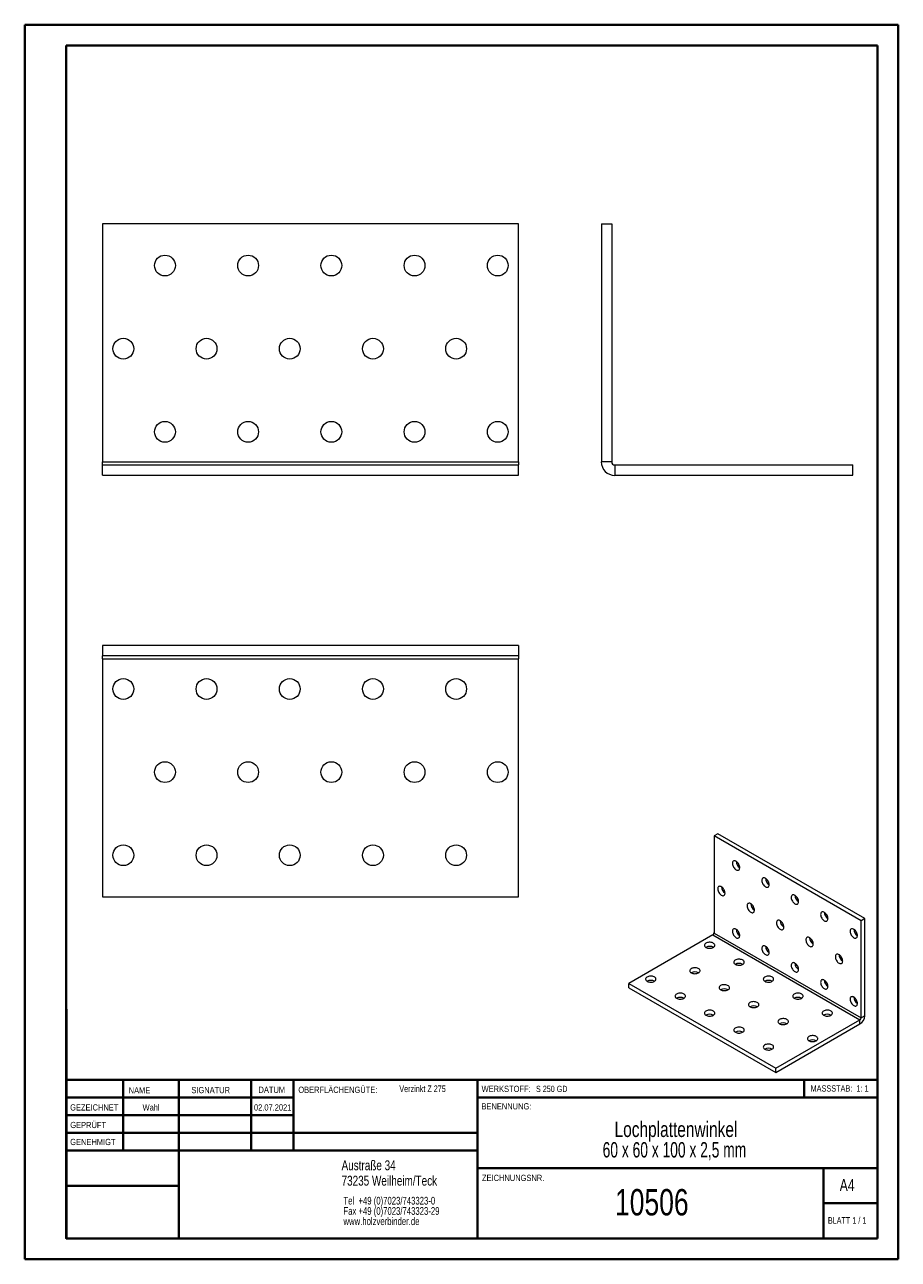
# Model space of a CAD drawing. Header units: millimetres. Extents: x 0 to 210, y 0 to 297.
import ezdxf

# ---------------------------------------------------------------- set-up
doc = ezdxf.new("R2010")
doc.units = ezdxf.units.MM
doc.styles.add('SLDTEXTSTYLE0', font='TXT', dxfattribs={"width": 0.75})
doc.styles.add('SLDTEXTSTYLE1', font='TXT', dxfattribs={"width": 0.681818})
doc.styles.add('SLDTEXTSTYLE2', font='TXT', dxfattribs={"width": 0.7})
doc.styles.add('SLDTEXTSTYLE3', font='TXT', dxfattribs={"width": 0.6875})
doc.styles.add('SLDTEXTSTYLE4', font='TXT', dxfattribs={"width": 0.670455})

# ---------------------------------------------------------------- blocks, each defined once
blk = doc.blocks.new('SW_NOTE_0')
at = {"color": 0, "linetype": 'Continuous', "lineweight": 0, "char_height": 1.8521, "attachment_point": 1, "style": 'SLDTEXTSTYLE0'}
for s, insert in [('Tel  +49 (0)7023/743323-0', (0, 2.39)), ('Fax +49 (0)7023/743323-29', (0, -0.08)), ('www.holzverbinder.de', (0, -2.55))]:
    blk.add_mtext(s, dxfattribs=dict(at, insert=insert))
blk = doc.blocks.new('SW_NOTE_1')
at = {"color": 0, "linetype": 'Continuous', "lineweight": 0, "char_height": 3.7042, "attachment_point": 2}
for s, insert, style in [('Lochplattenwinkel', (21.65, 4.77), 'SLDTEXTSTYLE0'), ('60 x 60 x 100 x 2,5 mm', (21.28, -0.16), 'SLDTEXTSTYLE4')]:
    blk.add_mtext(s, dxfattribs=dict(at, insert=insert, style=style))

msp = doc.modelspace()

# ---------------------------------------------------------------- linework, layer by layer
at = {"color": 7, "linetype": 'Continuous', "lineweight": 40}
for p, q in [((0.08, 0.21), (0.08, 297.21)), ((0.08, 297.21), (210.08, 297.21)), ((210.08, 0.21), (210.08, 297.21)), ((210.08, 292.21), (210.08, 297.21)), ((10.08, 292.21), (205.08, 292.21)), ((10.08, 5.21), (10.08, 292.21)), ((205.08, 5.21), (205.08, 292.21)), ((10.11, 60.37), (10.11, 5.12)), ((205.08, 43.37), (10.11, 43.37)), ((23.71, 43.37), (23.71, 26.37)), ((37.1, 43.37), (37.1, 5.12)), ((54.51, 43.37), (54.51, 26.37)), ((64.71, 26.37), (64.71, 43.37)), ((108.91, 43.37), (108.91, 5.12)), ((187.47, 39.12), (187.47, 43.37)), ((64.71, 39.1), (10.11, 39.1)), ((205.08, 39.12), (108.91, 39.12)), ((64.71, 34.87), (10.11, 34.87)), ((108.91, 30.62), (10.11, 30.62)), ((108.91, 26.37), (10.11, 26.37)), ((108.91, 22.12), (205.08, 22.12)), ((192.08, 5.21), (192.08, 22.21)), ((37.1, 17.87), (10.11, 17.87)), ((10.11, 13.71), (10.08, 13.71)), ((205.08, 13.71), (192.08, 13.71)), ((10.11, 9.46), (10.08, 9.46)), ((10.08, 5.21), (205.08, 5.21)), ((205.08, 5.21), (180.99, 5.21)), ((0.08, 0.21), (210.08, 0.21))]:
    msp.add_line(p, q, dxfattribs=at)
at = {"color": 7, "linetype": 'Continuous', "lineweight": 15}
for p, q in [((118.79, 249.27), (18.79, 249.27)), ((18.79, 249.27), (18.79, 192.04)), ((118.79, 192.04), (118.79, 249.27)), ((138.7, 249.27), (138.7, 192.04)), ((138.7, 249.27), (141.2, 249.27)), ((141.2, 249.27), (141.2, 192.04)), ((18.79, 191.31), (18.79, 192.04)), ((18.79, 192.04), (118.79, 192.04)), ((18.79, 188.81), (18.79, 191.31)), ((18.79, 191.31), (118.79, 191.31)), ((118.79, 192.04), (118.79, 191.31)), ((118.79, 188.81), (118.79, 191.31)), ((141.2, 192.04), (138.7, 192.04)), ((141.93, 191.31), (141.93, 188.81)), ((141.93, 191.31), (199.16, 191.31)), ((199.16, 188.81), (199.16, 191.31)), ((18.79, 188.81), (118.79, 188.81)), ((141.93, 188.81), (199.16, 188.81)), ((18.79, 147.87), (18.79, 145.37)), ((118.79, 147.87), (18.79, 147.87)), ((118.79, 147.87), (118.79, 145.37)), ((118.79, 145.37), (18.79, 145.37)), ((18.79, 144.63), (18.79, 145.37)), ((18.79, 144.63), (118.79, 144.63)), ((18.79, 144.63), (18.79, 87.41)), ((118.79, 145.37), (118.79, 144.63)), ((118.79, 87.41), (118.79, 144.63)), ((166.66, 102.58), (165.78, 102.07)), ((201.13, 81.66), (165.78, 102.07)), ((165.78, 102.07), (165.78, 78.71)), ((202.02, 82.17), (166.66, 102.58)), ((18.79, 87.41), (118.79, 87.41)), ((202.02, 82.17), (201.13, 81.66)), ((201.13, 58.3), (201.13, 81.66)), ((202.02, 58.81), (202.02, 82.17)), ((165.52, 78.26), (145.28, 66.58)), ((165.52, 78.26), (200.87, 57.85)), ((165.78, 78.71), (201.13, 58.3)), ((145.28, 66.58), (180.64, 46.17)), ((145.28, 65.56), (145.28, 66.58)), ((145.28, 65.56), (180.64, 45.15)), ((180.64, 46.17), (200.87, 57.85)), ((180.64, 45.15), (200.87, 56.83)), ((200.87, 56.83), (200.87, 57.85)), ((202.02, 58.81), (201.13, 58.3)), ((180.64, 45.15), (180.64, 46.17))]:
    msp.add_line(p, q, dxfattribs=at)
at = {"color": 7, "linetype": 'Continuous', "lineweight": 0}
for p, q in [((64.71, 39.12), (10.11, 39.12)), ((23.71, 5.21), (23.71, 5.12)), ((54.51, 5.21), (54.51, 5.12))]:
    msp.add_line(p, q, dxfattribs=at)
at = {"color": 7, "linetype": 'Continuous', "lineweight": 15, "flags": 128}
for points in [[(171.08, 93.91), (171.25, 93.83), (171.41, 93.79), (171.56, 93.8), (171.69, 93.84), (171.8, 93.92), (171.88, 94.04), (171.94, 94.19), (171.96, 94.37), (171.95, 94.57), (171.91, 94.78), (171.85, 95), (171.75, 95.21), (171.63, 95.42), (171.48, 95.6), (171.33, 95.77), (171.16, 95.9), (171, 95.99), (170.83, 96.05), (170.67, 96.07), (170.53, 96.05), (170.41, 95.98), (170.31, 95.88), (170.24, 95.75), (170.2, 95.58), (170.2, 95.39), (170.22, 95.19), (170.28, 94.97), (170.36, 94.75), (170.47, 94.54), (170.6, 94.35), (170.75, 94.17), (170.91, 94.02), (171.08, 93.91)], [(167.54, 87.79), (167.71, 87.71), (167.87, 87.67), (168.02, 87.67), (168.15, 87.72), (168.26, 87.8), (168.35, 87.92), (168.4, 88.07), (168.43, 88.25), (168.42, 88.45), (168.38, 88.66), (168.31, 88.87), (168.21, 89.09), (168.09, 89.29), (167.95, 89.48), (167.79, 89.64), (167.63, 89.77), (167.46, 89.87), (167.3, 89.93), (167.14, 89.95), (167, 89.92), (166.88, 89.86), (166.78, 89.76), (166.71, 89.62), (166.67, 89.46), (166.66, 89.27), (166.69, 89.06), (166.74, 88.85), (166.82, 88.63), (166.93, 88.42), (167.07, 88.22), (167.22, 88.05), (167.38, 87.9), (167.54, 87.79)], [(178.15, 89.83), (178.32, 89.75), (178.48, 89.71), (178.63, 89.71), (178.76, 89.76), (178.87, 89.84), (178.95, 89.96), (179.01, 90.11), (179.03, 90.29), (179.03, 90.49), (178.99, 90.7), (178.92, 90.92), (178.82, 91.13), (178.7, 91.34), (178.56, 91.52), (178.4, 91.68), (178.23, 91.82), (178.07, 91.91), (177.9, 91.97), (177.75, 91.99), (177.6, 91.97), (177.48, 91.9), (177.39, 91.8), (177.32, 91.66), (177.28, 91.5), (177.27, 91.31), (177.29, 91.1), (177.35, 90.89), (177.43, 90.67), (177.54, 90.46), (177.67, 90.27), (177.82, 90.09), (177.98, 89.94), (178.15, 89.83)], [(185.22, 85.75), (185.39, 85.67), (185.55, 85.63), (185.7, 85.63), (185.83, 85.68), (185.94, 85.76), (186.03, 85.88), (186.08, 86.03), (186.1, 86.21), (186.1, 86.41), (186.06, 86.62), (185.99, 86.83), (185.89, 87.05), (185.77, 87.25), (185.63, 87.44), (185.47, 87.6), (185.31, 87.73), (185.14, 87.83), (184.97, 87.89), (184.82, 87.91), (184.68, 87.88), (184.55, 87.82), (184.46, 87.72), (184.39, 87.58), (184.35, 87.42), (184.34, 87.23), (184.36, 87.02), (184.42, 86.81), (184.5, 86.59), (184.61, 86.38), (184.74, 86.18), (184.89, 86.01), (185.05, 85.86), (185.22, 85.75)], [(174.62, 83.7), (174.78, 83.63), (174.94, 83.59), (175.09, 83.59), (175.23, 83.63), (175.34, 83.72), (175.42, 83.84), (175.47, 83.99), (175.5, 84.17), (175.49, 84.36), (175.45, 84.58), (175.38, 84.79), (175.28, 85.01), (175.16, 85.21), (175.02, 85.4), (174.86, 85.56), (174.7, 85.69), (174.53, 85.79), (174.37, 85.85), (174.21, 85.86), (174.07, 85.84), (173.95, 85.78), (173.85, 85.68), (173.78, 85.54), (173.74, 85.37), (173.73, 85.19), (173.76, 84.98), (173.81, 84.76), (173.9, 84.55), (174.01, 84.34), (174.14, 84.14), (174.29, 83.97), (174.45, 83.82), (174.62, 83.7)], [(192.29, 81.66), (192.46, 81.59), (192.62, 81.55), (192.77, 81.55), (192.9, 81.59), (193.01, 81.68), (193.1, 81.8), (193.15, 81.95), (193.18, 82.13), (193.17, 82.32), (193.13, 82.54), (193.06, 82.75), (192.96, 82.97), (192.84, 83.17), (192.7, 83.36), (192.54, 83.52), (192.38, 83.65), (192.21, 83.75), (192.04, 83.81), (191.89, 83.83), (191.75, 83.8), (191.62, 83.74), (191.53, 83.64), (191.46, 83.5), (191.42, 83.33), (191.41, 83.15), (191.43, 82.94), (191.49, 82.72), (191.57, 82.51), (191.68, 82.3), (191.81, 82.1), (191.96, 81.93), (192.13, 81.78), (192.29, 81.66)], [(181.69, 79.62), (181.85, 79.54), (182.01, 79.5), (182.16, 79.51), (182.3, 79.55), (182.41, 79.63), (182.49, 79.75), (182.55, 79.91), (182.57, 80.08), (182.56, 80.28), (182.52, 80.49), (182.45, 80.71), (182.35, 80.92), (182.23, 81.13), (182.09, 81.32), (181.94, 81.48), (181.77, 81.61), (181.6, 81.71), (181.44, 81.76), (181.28, 81.78), (181.14, 81.76), (181.02, 81.7), (180.92, 81.59), (180.85, 81.46), (180.81, 81.29), (180.8, 81.1), (180.83, 80.9), (180.88, 80.68), (180.97, 80.47), (181.08, 80.26), (181.21, 80.06), (181.36, 79.88), (181.52, 79.74), (181.69, 79.62)], [(171.08, 77.58), (171.25, 77.5), (171.41, 77.46), (171.56, 77.46), (171.69, 77.51), (171.8, 77.59), (171.88, 77.71), (171.94, 77.86), (171.96, 78.04), (171.95, 78.24), (171.91, 78.45), (171.85, 78.67), (171.75, 78.88), (171.63, 79.09), (171.48, 79.27), (171.33, 79.44), (171.16, 79.57), (171, 79.66), (170.83, 79.72), (170.67, 79.74), (170.53, 79.72), (170.41, 79.65), (170.31, 79.55), (170.24, 79.42), (170.2, 79.25), (170.2, 79.06), (170.22, 78.85), (170.28, 78.64), (170.36, 78.42), (170.47, 78.21), (170.6, 78.02), (170.75, 77.84), (170.91, 77.69), (171.08, 77.58)], [(188.76, 75.54), (188.92, 75.46), (189.09, 75.42), (189.24, 75.43), (189.37, 75.47), (189.48, 75.55), (189.56, 75.67), (189.62, 75.82), (189.64, 76), (189.63, 76.2), (189.59, 76.41), (189.52, 76.63), (189.43, 76.84), (189.3, 77.05), (189.16, 77.23), (189.01, 77.4), (188.84, 77.53), (188.67, 77.62), (188.51, 77.68), (188.35, 77.7), (188.21, 77.68), (188.09, 77.61), (187.99, 77.51), (187.92, 77.38), (187.88, 77.21), (187.87, 77.02), (187.9, 76.82), (187.95, 76.6), (188.04, 76.38), (188.15, 76.17), (188.28, 75.98), (188.43, 75.8), (188.59, 75.65), (188.76, 75.54)], [(199.36, 77.58), (199.53, 77.5), (199.69, 77.46), (199.84, 77.47), (199.97, 77.51), (200.08, 77.59), (200.17, 77.71), (200.22, 77.87), (200.25, 78.04), (200.24, 78.24), (200.2, 78.45), (200.13, 78.67), (200.03, 78.88), (199.91, 79.09), (199.77, 79.28), (199.61, 79.44), (199.45, 79.57), (199.28, 79.67), (199.11, 79.73), (198.96, 79.74), (198.82, 79.72), (198.7, 79.66), (198.6, 79.55), (198.53, 79.42), (198.49, 79.25), (198.48, 79.06), (198.5, 78.86), (198.56, 78.64), (198.64, 78.43), (198.75, 78.22), (198.89, 78.02), (199.04, 77.84), (199.2, 77.7), (199.36, 77.58)], [(163.85, 75.25), (164.03, 75.17), (164.24, 75.1), (164.46, 75.06), (164.7, 75.04), (164.94, 75.05), (165.17, 75.09), (165.38, 75.15), (165.57, 75.23), (165.73, 75.33), (165.85, 75.45), (165.94, 75.58), (165.98, 75.71), (165.97, 75.85), (165.92, 75.98), (165.83, 76.11), (165.69, 76.22), (165.53, 76.32), (165.33, 76.4), (165.11, 76.45), (164.88, 76.48), (164.64, 76.48), (164.41, 76.46), (164.18, 76.41), (163.98, 76.34), (163.8, 76.25), (163.66, 76.14), (163.56, 76.02), (163.5, 75.88), (163.48, 75.75), (163.51, 75.61), (163.58, 75.48), (163.69, 75.36), (163.85, 75.25)], [(178.15, 73.5), (178.32, 73.42), (178.48, 73.38), (178.63, 73.38), (178.76, 73.43), (178.87, 73.51), (178.95, 73.63), (179.01, 73.78), (179.03, 73.96), (179.03, 74.16), (178.99, 74.37), (178.92, 74.59), (178.82, 74.8), (178.7, 75), (178.56, 75.19), (178.4, 75.35), (178.23, 75.49), (178.07, 75.58), (177.9, 75.64), (177.75, 75.66), (177.6, 75.64), (177.48, 75.57), (177.39, 75.47), (177.32, 75.33), (177.28, 75.17), (177.27, 74.98), (177.29, 74.77), (177.35, 74.56), (177.43, 74.34), (177.54, 74.13), (177.67, 73.93), (177.82, 73.76), (177.98, 73.61), (178.15, 73.5)], [(170.92, 71.17), (171.1, 71.09), (171.31, 71.02), (171.53, 70.98), (171.77, 70.96), (172.01, 70.97), (172.24, 71.01), (172.45, 71.07), (172.64, 71.15), (172.8, 71.25), (172.92, 71.37), (173.01, 71.5), (173.05, 71.63), (173.04, 71.77), (172.99, 71.9), (172.9, 72.03), (172.76, 72.14), (172.6, 72.24), (172.4, 72.32), (172.18, 72.37), (171.95, 72.4), (171.71, 72.4), (171.48, 72.38), (171.25, 72.33), (171.05, 72.26), (170.88, 72.17), (170.73, 72.06), (170.63, 71.94), (170.57, 71.8), (170.55, 71.67), (170.58, 71.53), (170.65, 71.4), (170.77, 71.28), (170.92, 71.17)], [(185.22, 69.41), (185.39, 69.34), (185.55, 69.3), (185.7, 69.3), (185.83, 69.34), (185.94, 69.43), (186.03, 69.55), (186.08, 69.7), (186.1, 69.88), (186.1, 70.08), (186.06, 70.29), (185.99, 70.5), (185.89, 70.72), (185.77, 70.92), (185.63, 71.11), (185.47, 71.27), (185.31, 71.4), (185.14, 71.5), (184.97, 71.56), (184.82, 71.58), (184.68, 71.55), (184.55, 71.49), (184.46, 71.39), (184.39, 71.25), (184.35, 71.09), (184.34, 70.9), (184.36, 70.69), (184.42, 70.48), (184.5, 70.26), (184.61, 70.05), (184.74, 69.85), (184.89, 69.68), (185.05, 69.53), (185.22, 69.41)], [(195.83, 71.46), (196, 71.38), (196.16, 71.34), (196.31, 71.34), (196.44, 71.39), (196.55, 71.47), (196.63, 71.59), (196.69, 71.74), (196.71, 71.92), (196.7, 72.12), (196.66, 72.33), (196.59, 72.55), (196.5, 72.76), (196.37, 72.96), (196.23, 73.15), (196.08, 73.31), (195.91, 73.45), (195.74, 73.54), (195.58, 73.6), (195.42, 73.62), (195.28, 73.6), (195.16, 73.53), (195.06, 73.43), (194.99, 73.29), (194.95, 73.13), (194.95, 72.94), (194.97, 72.73), (195.02, 72.52), (195.11, 72.3), (195.22, 72.09), (195.35, 71.89), (195.5, 71.72), (195.66, 71.57), (195.83, 71.46)], [(149.7, 67.09), (149.89, 67), (150.09, 66.94), (150.32, 66.9), (150.56, 66.88), (150.79, 66.89), (151.02, 66.92), (151.24, 66.98), (151.43, 67.07), (151.59, 67.17), (151.71, 67.29), (151.79, 67.41), (151.83, 67.55), (151.83, 67.69), (151.78, 67.82), (151.68, 67.95), (151.55, 68.06), (151.38, 68.16), (151.19, 68.23), (150.97, 68.29), (150.74, 68.32), (150.5, 68.32), (150.26, 68.3), (150.04, 68.25), (149.84, 68.18), (149.66, 68.09), (149.52, 67.98), (149.42, 67.85), (149.35, 67.72), (149.34, 67.58), (149.37, 67.45), (149.44, 67.32), (149.55, 67.2), (149.7, 67.09)], [(160.31, 69.13), (160.49, 69.04), (160.7, 68.98), (160.93, 68.94), (161.16, 68.92), (161.4, 68.93), (161.63, 68.97), (161.84, 69.03), (162.03, 69.11), (162.19, 69.21), (162.32, 69.33), (162.4, 69.46), (162.44, 69.59), (162.43, 69.73), (162.38, 69.86), (162.29, 69.99), (162.16, 70.1), (161.99, 70.2), (161.79, 70.28), (161.57, 70.33), (161.34, 70.36), (161.1, 70.36), (160.87, 70.34), (160.65, 70.29), (160.44, 70.22), (160.27, 70.13), (160.13, 70.02), (160.02, 69.89), (159.96, 69.76), (159.94, 69.62), (159.97, 69.49), (160.04, 69.36), (160.16, 69.24), (160.31, 69.13)], [(177.99, 67.09), (178.17, 67), (178.38, 66.94), (178.61, 66.9), (178.84, 66.88), (179.08, 66.89), (179.31, 66.92), (179.52, 66.98), (179.71, 67.07), (179.87, 67.17), (180, 67.29), (180.08, 67.41), (180.12, 67.55), (180.11, 67.69), (180.06, 67.82), (179.97, 67.95), (179.84, 68.06), (179.67, 68.16), (179.47, 68.23), (179.25, 68.29), (179.02, 68.32), (178.78, 68.32), (178.55, 68.3), (178.33, 68.25), (178.12, 68.18), (177.95, 68.09), (177.8, 67.98), (177.7, 67.85), (177.64, 67.72), (177.62, 67.58), (177.65, 67.45), (177.72, 67.32), (177.84, 67.2), (177.99, 67.09)], [(167.38, 65.05), (167.56, 64.96), (167.77, 64.9), (168, 64.85), (168.23, 64.84), (168.47, 64.85), (168.7, 64.88), (168.92, 64.94), (169.11, 65.03), (169.27, 65.13), (169.39, 65.24), (169.47, 65.37), (169.51, 65.51), (169.51, 65.65), (169.46, 65.78), (169.36, 65.91), (169.23, 66.02), (169.06, 66.12), (168.86, 66.19), (168.65, 66.25), (168.41, 66.28), (168.18, 66.28), (167.94, 66.26), (167.72, 66.21), (167.52, 66.14), (167.34, 66.05), (167.2, 65.94), (167.09, 65.81), (167.03, 65.68), (167.02, 65.54), (167.04, 65.41), (167.12, 65.28), (167.23, 65.16), (167.38, 65.05)], [(192.29, 65.33), (192.46, 65.25), (192.62, 65.22), (192.77, 65.22), (192.9, 65.26), (193.01, 65.35), (193.1, 65.47), (193.15, 65.62), (193.18, 65.8), (193.17, 65.99), (193.13, 66.21), (193.06, 66.42), (192.96, 66.64), (192.84, 66.84), (192.7, 67.03), (192.54, 67.19), (192.38, 67.32), (192.21, 67.42), (192.04, 67.48), (191.89, 67.49), (191.75, 67.47), (191.62, 67.41), (191.53, 67.31), (191.46, 67.17), (191.42, 67), (191.41, 66.81), (191.43, 66.61), (191.49, 66.39), (191.57, 66.18), (191.68, 65.97), (191.81, 65.77), (191.96, 65.6), (192.13, 65.45), (192.29, 65.33)], [(156.77, 63.01), (156.96, 62.92), (157.17, 62.86), (157.39, 62.81), (157.63, 62.8), (157.87, 62.81), (158.09, 62.84), (158.31, 62.9), (158.5, 62.98), (158.66, 63.09), (158.78, 63.2), (158.87, 63.33), (158.9, 63.47), (158.9, 63.6), (158.85, 63.74), (158.76, 63.86), (158.62, 63.98), (158.45, 64.08), (158.26, 64.15), (158.04, 64.21), (157.81, 64.24), (157.57, 64.24), (157.33, 64.22), (157.11, 64.17), (156.91, 64.1), (156.73, 64), (156.59, 63.89), (156.49, 63.77), (156.43, 63.64), (156.41, 63.5), (156.44, 63.37), (156.51, 63.23), (156.62, 63.11), (156.77, 63.01)], [(185.06, 63.01), (185.24, 62.92), (185.45, 62.86), (185.68, 62.81), (185.91, 62.8), (186.15, 62.81), (186.38, 62.84), (186.59, 62.9), (186.78, 62.98), (186.94, 63.09), (187.07, 63.2), (187.15, 63.33), (187.19, 63.47), (187.18, 63.6), (187.13, 63.74), (187.04, 63.86), (186.91, 63.98), (186.74, 64.08), (186.54, 64.15), (186.32, 64.21), (186.09, 64.24), (185.85, 64.24), (185.62, 64.22), (185.4, 64.17), (185.19, 64.1), (185.02, 64), (184.87, 63.89), (184.77, 63.77), (184.71, 63.64), (184.69, 63.5), (184.72, 63.37), (184.79, 63.23), (184.91, 63.11), (185.06, 63.01)], [(199.36, 61.25), (199.53, 61.17), (199.69, 61.13), (199.84, 61.14), (199.97, 61.18), (200.08, 61.26), (200.17, 61.38), (200.22, 61.53), (200.25, 61.71), (200.24, 61.91), (200.2, 62.12), (200.13, 62.34), (200.03, 62.55), (199.91, 62.76), (199.77, 62.94), (199.61, 63.11), (199.45, 63.24), (199.28, 63.34), (199.11, 63.39), (198.96, 63.41), (198.82, 63.39), (198.7, 63.33), (198.6, 63.22), (198.53, 63.09), (198.49, 62.92), (198.48, 62.73), (198.5, 62.53), (198.56, 62.31), (198.64, 62.09), (198.75, 61.88), (198.89, 61.69), (199.04, 61.51), (199.2, 61.37), (199.36, 61.25)], [(163.85, 58.93), (164.03, 58.84), (164.24, 58.77), (164.46, 58.73), (164.7, 58.72), (164.94, 58.73), (165.17, 58.76), (165.38, 58.82), (165.57, 58.9), (165.73, 59), (165.85, 59.12), (165.94, 59.25), (165.98, 59.39), (165.97, 59.52), (165.92, 59.66), (165.83, 59.78), (165.69, 59.9), (165.53, 59.99), (165.33, 60.07), (165.11, 60.12), (164.88, 60.15), (164.64, 60.16), (164.41, 60.13), (164.18, 60.09), (163.98, 60.01), (163.8, 59.92), (163.66, 59.81), (163.56, 59.69), (163.5, 59.56), (163.48, 59.42), (163.51, 59.28), (163.58, 59.15), (163.69, 59.03), (163.85, 58.93)], [(174.45, 60.97), (174.64, 60.88), (174.84, 60.81), (175.07, 60.77), (175.31, 60.76), (175.54, 60.77), (175.77, 60.8), (175.99, 60.86), (176.18, 60.94), (176.34, 61.05), (176.46, 61.16), (176.54, 61.29), (176.58, 61.43), (176.58, 61.56), (176.53, 61.7), (176.43, 61.82), (176.3, 61.94), (176.13, 62.03), (175.93, 62.11), (175.72, 62.17), (175.48, 62.19), (175.25, 62.2), (175.01, 62.17), (174.79, 62.13), (174.59, 62.06), (174.41, 61.96), (174.27, 61.85), (174.16, 61.73), (174.1, 61.6), (174.09, 61.46), (174.11, 61.32), (174.19, 61.19), (174.3, 61.07), (174.45, 60.97)], [(192.13, 58.93), (192.31, 58.84), (192.52, 58.77), (192.75, 58.73), (192.98, 58.72), (193.22, 58.73), (193.45, 58.76), (193.66, 58.82), (193.85, 58.9), (194.01, 59), (194.14, 59.12), (194.22, 59.25), (194.26, 59.39), (194.25, 59.52), (194.2, 59.66), (194.11, 59.78), (193.98, 59.9), (193.81, 59.99), (193.61, 60.07), (193.39, 60.12), (193.16, 60.15), (192.92, 60.16), (192.69, 60.13), (192.47, 60.09), (192.26, 60.01), (192.09, 59.92), (191.95, 59.81), (191.84, 59.69), (191.78, 59.56), (191.76, 59.42), (191.79, 59.28), (191.86, 59.15), (191.98, 59.03), (192.13, 58.93)], [(181.52, 56.89), (181.71, 56.8), (181.91, 56.73), (182.14, 56.69), (182.38, 56.67), (182.61, 56.68), (182.84, 56.72), (183.06, 56.78), (183.25, 56.86), (183.41, 56.96), (183.53, 57.08), (183.61, 57.21), (183.65, 57.34), (183.65, 57.48), (183.6, 57.62), (183.5, 57.74), (183.37, 57.86), (183.2, 57.95), (183.01, 58.03), (182.79, 58.08), (182.56, 58.11), (182.32, 58.12), (182.08, 58.09), (181.86, 58.04), (181.66, 57.97), (181.48, 57.88), (181.34, 57.77), (181.24, 57.65), (181.17, 57.52), (181.16, 57.38), (181.19, 57.24), (181.26, 57.11), (181.37, 56.99), (181.52, 56.89)], [(170.92, 54.84), (171.1, 54.76), (171.31, 54.69), (171.53, 54.65), (171.77, 54.63), (172.01, 54.64), (172.24, 54.68), (172.45, 54.74), (172.64, 54.82), (172.8, 54.92), (172.92, 55.04), (173.01, 55.17), (173.05, 55.3), (173.04, 55.44), (172.99, 55.57), (172.9, 55.7), (172.76, 55.81), (172.6, 55.91), (172.4, 55.99), (172.18, 56.04), (171.95, 56.07), (171.71, 56.07), (171.48, 56.05), (171.25, 56), (171.05, 55.93), (170.88, 55.84), (170.73, 55.73), (170.63, 55.61), (170.57, 55.47), (170.55, 55.34), (170.58, 55.2), (170.65, 55.07), (170.77, 54.95), (170.92, 54.84)], [(188.59, 52.8), (188.78, 52.72), (188.99, 52.65), (189.21, 52.61), (189.45, 52.59), (189.69, 52.6), (189.91, 52.64), (190.13, 52.7), (190.32, 52.78), (190.48, 52.88), (190.6, 53), (190.69, 53.13), (190.72, 53.26), (190.72, 53.4), (190.67, 53.53), (190.57, 53.66), (190.44, 53.77), (190.27, 53.87), (190.08, 53.95), (189.86, 54), (189.63, 54.03), (189.39, 54.03), (189.15, 54.01), (188.93, 53.96), (188.73, 53.89), (188.55, 53.8), (188.41, 53.69), (188.31, 53.57), (188.25, 53.43), (188.23, 53.3), (188.26, 53.16), (188.33, 53.03), (188.44, 52.91), (188.59, 52.8)], [(177.99, 50.76), (178.17, 50.68), (178.38, 50.61), (178.61, 50.57), (178.84, 50.55), (179.08, 50.56), (179.31, 50.6), (179.52, 50.66), (179.71, 50.74), (179.87, 50.84), (180, 50.96), (180.08, 51.09), (180.12, 51.22), (180.11, 51.36), (180.06, 51.49), (179.97, 51.62), (179.84, 51.73), (179.67, 51.83), (179.47, 51.91), (179.25, 51.96), (179.02, 51.99), (178.78, 51.99), (178.55, 51.97), (178.33, 51.92), (178.12, 51.85), (177.95, 51.76), (177.8, 51.65), (177.7, 51.52), (177.64, 51.39), (177.62, 51.26), (177.65, 51.12), (177.72, 50.99), (177.84, 50.87), (177.99, 50.76)]]:
    msp.add_lwpolyline(points, dxfattribs=at)
at = {"color": 7, "linetype": 'Continuous', "lineweight": 15}
for centre in [(33.79, 239.27), (53.79, 239.27), (73.79, 239.27), (93.79, 239.27), (113.79, 239.27), (23.79, 219.27), (43.79, 219.27), (63.79, 219.27), (83.79, 219.27), (103.79, 219.27), (33.79, 199.27), (53.79, 199.27), (73.79, 199.27), (93.79, 199.27), (113.79, 199.27), (23.79, 137.41), (43.79, 137.41), (63.79, 137.41), (83.79, 137.41), (103.79, 137.41), (33.79, 117.41), (53.79, 117.41), (73.79, 117.41), (93.79, 117.41), (113.79, 117.41), (23.79, 97.41), (43.79, 97.41), (63.79, 97.41), (83.79, 97.41), (103.79, 97.41)]:
    msp.add_circle(centre, 2.5, dxfattribs=at)
for centre, radius, start, end in [((141.93, 192.04), 3.24, 180, 270), ((141.93, 192.04), 0.737, 180, 270), ((172.98, 96.03), 1.9, 182.3504, 237.6442), ((169.45, 89.9), 1.9, 182.3504, 237.6442), ((180.05, 91.95), 1.9, 182.3504, 237.6442), ((187.13, 87.87), 1.9, 182.3504, 237.6442), ((176.52, 85.82), 1.9, 182.3504, 237.6442), ((194.2, 83.78), 1.9, 182.3504, 237.6442), ((183.59, 81.74), 1.9, 182.3504, 237.6442), ((165.21, 78.74), 0.566, 302.6055, 357.3945), ((172.98, 79.7), 1.9, 182.3504, 237.6442), ((190.66, 77.66), 1.9, 182.3504, 237.6442), ((201.27, 79.7), 1.9, 182.3504, 237.6442), ((164.73, 73.57), 1.91, 62.3724, 117.6276), ((180.05, 75.62), 1.9, 182.3504, 237.6442), ((171.8, 69.48), 1.91, 62.3724, 117.6276), ((187.13, 71.53), 1.9, 182.3504, 237.6442), ((197.73, 73.58), 1.9, 182.3504, 237.6442), ((161.19, 67.44), 1.91, 62.3724, 117.6276), ((150.59, 65.4), 1.91, 62.3724, 117.6276), ((178.87, 65.4), 1.91, 62.3724, 117.6276), ((194.2, 67.45), 1.9, 182.3504, 237.6442), ((157.66, 61.32), 1.91, 62.3724, 117.6276), ((168.26, 63.36), 1.91, 62.3724, 117.6276), ((185.94, 61.32), 1.91, 62.3724, 117.6276), ((201.27, 63.37), 1.9, 182.3504, 237.6442), ((175.34, 59.28), 1.91, 62.3724, 117.6276), ((164.73, 57.24), 1.91, 62.3724, 117.6276), ((182.41, 55.2), 1.91, 62.3724, 117.6276), ((193.01, 57.24), 1.91, 62.3724, 117.6276), ((199.54, 58.92), 2.48, 302.4763, 357.5237), ((200.57, 58.33), 0.566, 302.6055, 357.3945), ((171.8, 53.16), 1.91, 62.3724, 117.6276), ((178.87, 49.07), 1.91, 62.3724, 117.6276), ((189.48, 51.11), 1.91, 62.3724, 117.6276)]:
    msp.add_arc(centre, radius, start, end, dxfattribs=at)

# ---------------------------------------------------------------- block references
at = {"color": 7, "linetype": 'Continuous', "lineweight": 0}
for name, p in [('SW_NOTE_1', (134.99, 28.57)), ('SW_NOTE_0', (76.7, 12.85))]:
    msp.add_blockref(name, p, dxfattribs=at)

# ---------------------------------------------------------------- texts
for s, insert, char_height, attachment_point, style in [('NAME', (25.07, 41.62), 1.5, 1, 'SLDTEXTSTYLE0'), ('SIGNATUR', (40.14, 41.68), 1.5, 1, 'SLDTEXTSTYLE0'), ('DATUM', (56.28, 41.74), 1.5, 1, 'SLDTEXTSTYLE0'), ('OBERFLÄCHENGÜTE:', (65.86, 41.74), 1.5, 1, 'SLDTEXTSTYLE0'), ('Verzinkt Z 275', (90.14, 42.03), 1.5875, 1, 'SLDTEXTSTYLE0'), ('WERKSTOFF:', (109.91, 41.96), 1.5, 1, 'SLDTEXTSTYLE0'), ('S 250 GD', (122.99, 41.96), 1.5, 1, 'SLDTEXTSTYLE3'), ('MASSSTAB:  1: 1', (188.99, 42.07), 1.5, 1, 'SLDTEXTSTYLE2'), ('GEZEICHNET', (11, 37.51), 1.5, 1, 'SLDTEXTSTYLE0'), ('Wahl', (30.46, 37.5), 1.499, 2, 'SLDTEXTSTYLE0'), ('02.07.2021', (59.69, 37.5), 1.499, 2, 'SLDTEXTSTYLE0'), ('BENENNUNG:', (109.88, 37.77), 1.5, 1, 'SLDTEXTSTYLE0'), ('GEPRÜFT', (11.03, 33.28), 1.5, 1, 'SLDTEXTSTYLE0'), ('GENEHMIGT', (11.02, 29.19), 1.5, 1, 'SLDTEXTSTYLE0'), ('Austraße 34', (76.25, 24.02), 2.3813, 1, 'SLDTEXTSTYLE0'), ('73235 Weilheim/Teck', (76.25, 20.32), 2.3813, 1, 'SLDTEXTSTYLE0'), ('ZEICHNUNGSNR.', (110, 20.55), 1.5, 1, 'SLDTEXTSTYLE0'), ('A4', (196, 19.52), 2.91, 1, 'SLDTEXTSTYLE0'), ('10506', (150.83, 17.12), 6.35, 2, 'SLDTEXTSTYLE0'), ('BLATT 1 / 1', (193.16, 10.36), 1.5875, 1, 'SLDTEXTSTYLE1')]:
    msp.add_mtext(s, dxfattribs=dict(at, insert=insert, char_height=char_height, attachment_point=attachment_point, style=style))

doc.saveas('drawing.dxf')
